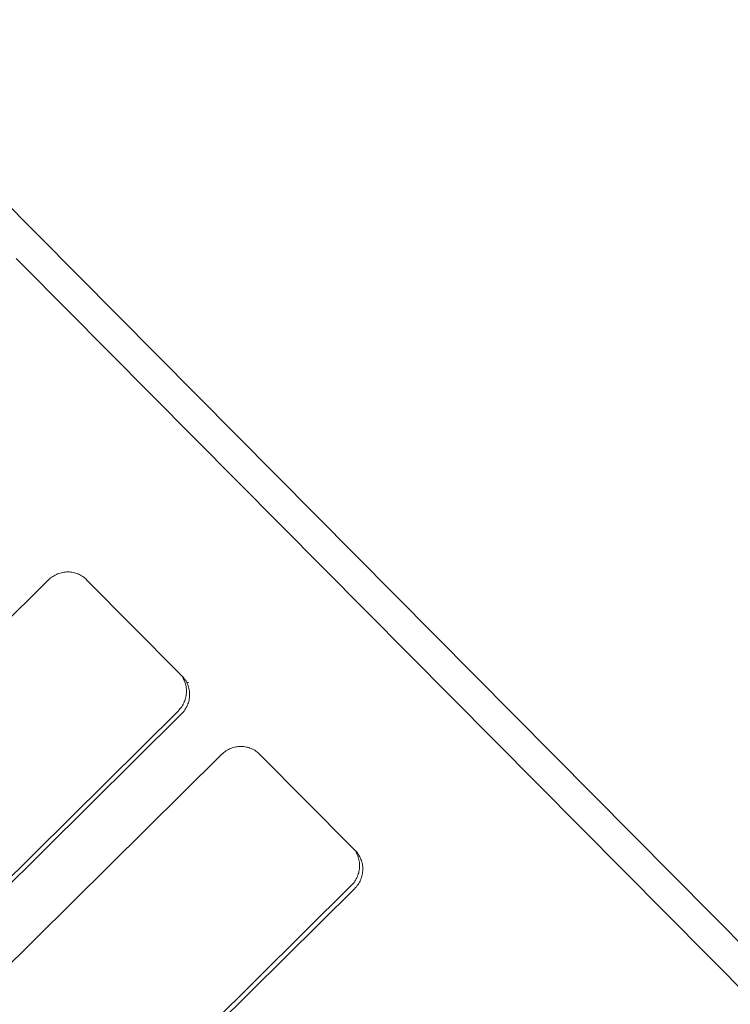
# Model space of a CAD drawing. Header units: millimetres. Extents: x 6161 to 8965, y -9035 to -5431.
# Tile 66 of 256: x 7541.52 to 7543.74, y -7887 to -7883.93. Entities that reach past the tile are written whole.
import ezdxf
from ezdxf import colors
from ezdxf.entities.mleader import LeaderData, LeaderLine
from ezdxf.math import Vec2, Vec3

# ---------------------------------------------------------------- set-up
doc = ezdxf.new("R2010")
doc.units = ezdxf.units.MM
doc.layers.add('2d_2_WYMIAROWA', color=8, linetype='Continuous', lineweight=18)
doc.layers.add('MEBLE PKN', color=150, linetype='Continuous', lineweight=20)
doc.layers.add('HMY_NEW', color=10, linetype='Continuous')
doc.styles.add('JACEK_07', font='SIMPLEX.SHX', dxfattribs={"width": 0.7})

# ---------------------------------------------------------------- blocks, each defined once
blk = doc.blocks.new('WYSPA KASOWA')
at = {"layer": '2d_2_WYMIAROWA'}
for p, q in [((-122.3922, 83.7831), (-132.921, 94.4025)), ((-132.1089, 93.4417), (-132.0877, 93.4205)), ((-125.1304, 86.4051), (-132.0877, 93.4205)), ((-131.9979, 92.4475), (-131.9944, 92.4499)), ((-131.9944, 92.4499), (-131.9907, 92.4521)), ((-131.9907, 92.4521), (-131.987, 92.4541)), ((-131.987, 92.4541), (-131.9832, 92.456)), ((-131.9832, 92.456), (-131.9794, 92.4576)), ((-131.9794, 92.4576), (-131.9755, 92.4591)), ((-131.9755, 92.4591), (-131.9715, 92.4604)), ((-131.9715, 92.4604), (-131.9676, 92.4614)), ((-131.9676, 92.4614), (-131.9635, 92.4623)), ((-131.9635, 92.4623), (-131.9595, 92.463)), ((-131.9595, 92.463), (-131.9554, 92.4634)), ((-131.9554, 92.4634), (-131.9514, 92.4637)), ((-131.9514, 92.4637), (-131.9473, 92.4638)), ((-131.9473, 92.4638), (-131.9432, 92.4637)), ((-131.9432, 92.4637), (-131.9392, 92.4634)), ((-131.9392, 92.4634), (-131.9352, 92.4629)), ((-131.9352, 92.4629), (-131.9312, 92.4623)), ((-131.9312, 92.4623), (-131.9272, 92.4614)), ((-131.9272, 92.4614), (-131.9233, 92.4603)), ((-131.9233, 92.4603), (-131.9195, 92.459)), ((-131.9195, 92.459), (-131.9157, 92.4576)), ((-131.9157, 92.4576), (-131.912, 92.4559)), ((-131.912, 92.4559), (-131.9083, 92.4541)), ((-131.9083, 92.4541), (-131.9048, 92.452)), ((-131.9048, 92.452), (-131.9013, 92.4498)), ((-131.9013, 92.4498), (-131.898, 92.4473)), ((-132.8106, 91.6441), (-132.0111, 92.436)), ((-132.0111, 92.436), (-132.008, 92.4391)), ((-132.008, 92.4391), (-132.0048, 92.4421)), ((-132.0048, 92.4421), (-132.0014, 92.4449)), ((-132.0014, 92.4449), (-131.9979, 92.4475)), ((-131.898, 92.4473), (-131.8947, 92.4447)), ((-131.8947, 92.4447), (-131.8916, 92.4418)), ((-131.8916, 92.4418), (-131.8873, 92.4375)), ((-131.8873, 92.4375), (-131.6016, 92.1495)), ((-131.6016, 92.1495), (-131.5981, 92.1458)), ((-131.5981, 92.1458), (-131.5958, 92.1431)), ((-131.5958, 92.1431), (-131.5916, 92.1393)), ((-131.5916, 92.1393), (-131.5886, 92.1361)), ((-131.5886, 92.1361), (-131.5887, 92.133)), ((-131.5887, 92.133), (-131.5867, 92.1294)), ((-131.5886, 92.1361), (-131.5859, 92.133)), ((-131.5867, 92.1294), (-131.5849, 92.1257)), ((-131.5859, 92.133), (-131.5833, 92.1297)), ((-131.5849, 92.1257), (-131.5834, 92.122)), ((-131.5834, 92.122), (-131.582, 92.1181)), ((-131.5833, 92.1297), (-131.5809, 92.1263)), ((-131.582, 92.1181), (-131.5808, 92.1143)), ((-131.5809, 92.1263), (-131.5788, 92.1228)), ((-131.5808, 92.1143), (-131.5798, 92.1104)), ((-131.5788, 92.1228), (-131.5768, 92.1192)), ((-131.5768, 92.1192), (-131.575, 92.1155)), ((-131.5768, 92.1192), (-131.5718, 92.1189)), ((-131.575, 92.1155), (-131.5734, 92.1118)), ((-131.5734, 92.1118), (-131.572, 92.108)), ((-131.5798, 92.1104), (-131.579, 92.1064)), ((-131.579, 92.1064), (-131.5784, 92.1024)), ((-131.5783, 92.0821), (-131.5788, 92.0781)), ((-131.5784, 92.1024), (-131.578, 92.0984)), ((-131.5779, 92.0862), (-131.5783, 92.0821)), ((-131.578, 92.0984), (-131.5778, 92.0943)), ((-131.5777, 92.0902), (-131.5779, 92.0862)), ((-131.5778, 92.0943), (-131.5777, 92.0902)), ((-131.572, 92.108), (-131.5708, 92.1041)), ((-131.5708, 92.1041), (-131.5698, 92.1002)), ((-131.5698, 92.1002), (-131.569, 92.0962)), ((-131.569, 92.0962), (-131.5684, 92.0922)), ((-131.5684, 92.0922), (-131.568, 92.0882)), ((-131.568, 92.0882), (-131.5678, 92.0841)), ((-131.5678, 92.0801), (-131.568, 92.076)), ((-131.5678, 92.0841), (-131.5678, 92.0801)), ((-131.5882, 92.0507), (-131.5903, 92.047)), ((-131.5863, 92.0545), (-131.5882, 92.0507)), ((-131.5845, 92.0583), (-131.5863, 92.0545)), ((-131.583, 92.0621), (-131.5845, 92.0583)), ((-131.5817, 92.0661), (-131.583, 92.0621)), ((-131.5805, 92.07), (-131.5817, 92.0661)), ((-131.5796, 92.0741), (-131.5805, 92.07)), ((-131.5788, 92.0781), (-131.5796, 92.0741)), ((-131.5731, 92.052), (-131.5746, 92.0481)), ((-131.5717, 92.0559), (-131.5731, 92.052)), ((-131.5706, 92.0599), (-131.5717, 92.0559)), ((-131.5696, 92.0639), (-131.5706, 92.0599)), ((-131.5689, 92.0679), (-131.5696, 92.0639)), ((-131.5683, 92.072), (-131.5689, 92.0679)), ((-131.568, 92.076), (-131.5683, 92.072)), ((-131.6038, 92.0299), (-132.4034, 91.2379)), ((-131.5938, 92.0198), (-132.3934, 91.2278)), ((-131.6, 92.034), (-131.6038, 92.0299)), ((-131.5978, 92.0365), (-131.6, 92.034)), ((-131.5951, 92.0399), (-131.5978, 92.0365)), ((-131.5926, 92.0434), (-131.5951, 92.0399)), ((-131.59, 92.0238), (-131.5938, 92.0198)), ((-131.5903, 92.047), (-131.5926, 92.0434)), ((-131.5878, 92.0263), (-131.59, 92.0238)), ((-131.5851, 92.0297), (-131.5878, 92.0263)), ((-131.5826, 92.0332), (-131.5851, 92.0297)), ((-131.5803, 92.0368), (-131.5826, 92.0332)), ((-131.5782, 92.0405), (-131.5803, 92.0368)), ((-131.5763, 92.0443), (-131.5782, 92.0405)), ((-131.5746, 92.0481), (-131.5763, 92.0443)), ((-131.468, 91.8946), (-131.4647, 91.8976)), ((-131.4647, 91.8976), (-131.4614, 91.9004)), ((-131.4614, 91.9004), (-131.4579, 91.903)), ((-131.4579, 91.903), (-131.4544, 91.9054)), ((-131.4544, 91.9054), (-131.4507, 91.9076)), ((-131.4507, 91.9076), (-131.447, 91.9096)), ((-131.447, 91.9096), (-131.4432, 91.9115)), ((-131.4432, 91.9115), (-131.4394, 91.9131)), ((-131.4394, 91.9131), (-131.4355, 91.9146)), ((-131.4355, 91.9146), (-131.4315, 91.9158)), ((-131.4315, 91.9158), (-131.4275, 91.9169)), ((-131.4275, 91.9169), (-131.4235, 91.9178)), ((-131.4235, 91.9178), (-131.4195, 91.9184)), ((-131.4195, 91.9184), (-131.4154, 91.9189)), ((-131.4154, 91.9189), (-131.4113, 91.9192)), ((-131.4113, 91.9192), (-131.4073, 91.9193)), ((-131.4073, 91.9193), (-131.4032, 91.9192)), ((-131.4032, 91.9192), (-131.3992, 91.9189)), ((-131.3992, 91.9189), (-131.3952, 91.9184)), ((-131.3952, 91.9184), (-131.3912, 91.9177)), ((-131.3912, 91.9177), (-131.3872, 91.9168)), ((-131.3872, 91.9168), (-131.3833, 91.9158)), ((-131.3833, 91.9158), (-131.3795, 91.9145)), ((-131.3795, 91.9145), (-131.3757, 91.913)), ((-131.3757, 91.913), (-131.372, 91.9114)), ((-131.372, 91.9114), (-131.3683, 91.9095)), ((-131.3683, 91.9095), (-131.3648, 91.9075)), ((-131.3648, 91.9075), (-131.3613, 91.9052)), ((-131.3613, 91.9052), (-131.358, 91.9028)), ((-131.358, 91.9028), (-131.3547, 91.9002)), ((-131.3547, 91.9002), (-131.3516, 91.8973)), ((-131.3516, 91.8973), (-131.3473, 91.893)), ((-132.2706, 91.0996), (-131.4711, 91.8915)), ((-131.4711, 91.8915), (-131.468, 91.8946)), ((-131.3473, 91.893), (-131.0616, 91.605)), ((-131.0616, 91.605), (-131.0581, 91.6013)), ((-131.0581, 91.6013), (-131.0558, 91.5986)), ((-131.0558, 91.5986), (-131.0516, 91.5948)), ((-131.0516, 91.5948), (-131.0486, 91.5916)), ((-131.0486, 91.5916), (-131.0487, 91.5884)), ((-131.0487, 91.5884), (-131.0467, 91.5848)), ((-131.0486, 91.5916), (-131.0458, 91.5884)), ((-131.0458, 91.5884), (-131.0433, 91.5851)), ((-131.0467, 91.5848), (-131.0449, 91.5812)), ((-131.0449, 91.5812), (-131.0433, 91.5774)), ((-131.0433, 91.5851), (-131.0409, 91.5817)), ((-131.0433, 91.5774), (-131.0419, 91.5736)), ((-131.0419, 91.5736), (-131.0408, 91.5698)), ((-131.0409, 91.5817), (-131.0387, 91.5783)), ((-131.0408, 91.5698), (-131.0398, 91.5658)), ((-131.0398, 91.5658), (-131.039, 91.5619)), ((-131.039, 91.5619), (-131.0384, 91.5579)), ((-131.0387, 91.5783), (-131.0368, 91.5747)), ((-131.0384, 91.5579), (-131.038, 91.5538)), ((-131.0368, 91.5747), (-131.035, 91.571)), ((-131.035, 91.571), (-131.0334, 91.5672)), ((-131.0334, 91.5672), (-131.032, 91.5634)), ((-131.032, 91.5634), (-131.0308, 91.5596)), ((-131.0308, 91.5596), (-131.0298, 91.5556)), ((-131.0396, 91.5295), (-131.0405, 91.5255)), ((-131.0388, 91.5336), (-131.0396, 91.5295)), ((-131.0383, 91.5376), (-131.0388, 91.5336)), ((-131.0379, 91.5417), (-131.0383, 91.5376)), ((-131.038, 91.5538), (-131.0377, 91.5498)), ((-131.0377, 91.5457), (-131.0379, 91.5417)), ((-131.0377, 91.5498), (-131.0377, 91.5457)), ((-131.0298, 91.5556), (-131.029, 91.5517)), ((-131.029, 91.5517), (-131.0284, 91.5477)), ((-131.0283, 91.5274), (-131.0289, 91.5234)), ((-131.0284, 91.5477), (-131.028, 91.5436)), ((-131.0279, 91.5315), (-131.0283, 91.5274)), ((-131.028, 91.5436), (-131.0278, 91.5396)), ((-131.0278, 91.5355), (-131.0279, 91.5315)), ((-131.0278, 91.5396), (-131.0278, 91.5355)), ((-131.0526, 91.4989), (-131.0551, 91.4954)), ((-131.0503, 91.5025), (-131.0526, 91.4989)), ((-131.0482, 91.5062), (-131.0503, 91.5025)), ((-131.0463, 91.5099), (-131.0482, 91.5062)), ((-131.0445, 91.5137), (-131.0463, 91.5099)), ((-131.043, 91.5176), (-131.0445, 91.5137)), ((-131.0417, 91.5216), (-131.043, 91.5176)), ((-131.0405, 91.5255), (-131.0417, 91.5216)), ((-131.0363, 91.4997), (-131.0382, 91.496)), ((-131.0346, 91.5036), (-131.0363, 91.4997)), ((-131.0331, 91.5074), (-131.0346, 91.5036)), ((-131.0317, 91.5114), (-131.0331, 91.5074)), ((-131.0306, 91.5153), (-131.0317, 91.5114)), ((-131.0296, 91.5193), (-131.0306, 91.5153)), ((-131.0289, 91.5234), (-131.0296, 91.5193)), ((-131.0637, 91.4854), (-131.8634, 90.6934)), ((-131.0538, 91.4752), (-131.8534, 90.6832)), ((-131.0599, 91.4894), (-131.0637, 91.4854)), ((-131.0578, 91.492), (-131.0599, 91.4894)), ((-131.0551, 91.4954), (-131.0578, 91.492)), ((-131.05, 91.4792), (-131.0538, 91.4752)), ((-131.0478, 91.4818), (-131.05, 91.4792)), ((-131.0451, 91.4852), (-131.0478, 91.4818)), ((-131.0426, 91.4887), (-131.0451, 91.4852)), ((-131.0403, 91.4923), (-131.0426, 91.4887)), ((-131.0382, 91.496), (-131.0403, 91.4923))]:
    blk.add_line(p, q, dxfattribs=at)

msp = doc.modelspace()

# ---------------------------------------------------------------- block references
at = {"layer": 'MEBLE PKN'}
msp.add_blockref('WYSPA KASOWA', (7673.6174, -7978.1116), dxfattribs=at)

# ---------------------------------------------------------------- leaders
at = {"layer": 'HMY_NEW', "color": 1, "linetype": 'ByBlock'}
ml = msp.add_multileader_mtext('Standard', dxfattribs=at)
ml.set_content('ŁADOWANIE \\PPAGERÓW', color=1, style='JACEK_07')
ml.set_leader_properties()
ml.build(insert=Vec2(0, 0))
ml.multileader.update_dxf_attribs({"dogleg_length": 11.6008, "arrow_head_size": 8})
ctx = ml.context
ctx.base_point, ctx.char_height, ctx.arrow_head_size, ctx.landing_gap_size, ctx.plane_origin = Vec3(7518.6698, -7837.2626), 5, 8, 1.8, Vec3(7487.3142, -7928.7449)
ctx.attachment_type = 2
notes = []
notes.append((ctx, [(0, (1, 1, 0), (7562.3706, -7837.2626), (-1, 0), 11.6008, [(0, [(7584.0526, -7892.394)], 0, [])])]))
ctx.mtext.insert, ctx.mtext.flow_direction = Vec3(7520.4698, -7834.2626), 5
for ctx, leaders in notes:
    for number, flags, end, landing, length, lines in leaders:
        leader = LeaderData()
        leader.index, (leader.has_last_leader_line, leader.has_dogleg_vector, leader.attachment_direction) = number, flags
        leader.last_leader_point, leader.dogleg_vector, leader.dogleg_length = Vec3(end), Vec3(landing), length
        for number, points, colour, breaks in lines:
            line = LeaderLine()
            line.index, line.vertices, line.color, line.breaks = number, Vec3.list(points), colors.encode_raw_color(colour), breaks
            leader.lines.append(line)
        ctx.leaders.append(leader)

doc.saveas('drawing.dxf')
